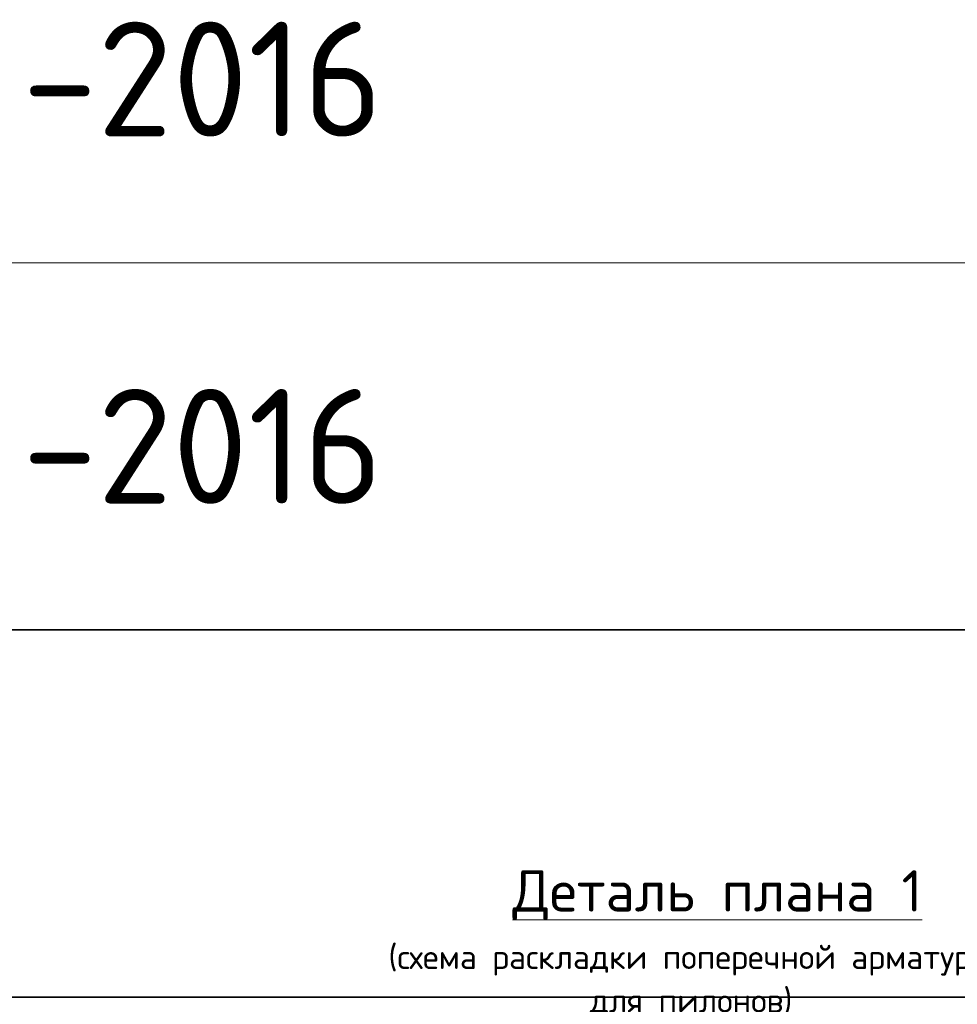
# Model space of a CAD drawing. Header units: metres. Extents: x -38 to 100, y -15 to 19.
# Tile 25 of 41: x 73.72 to 75.76, y 4.94 to 7.08. Entities that reach past the tile are written whole.
import ezdxf

# ---------------------------------------------------------------- set-up
doc = ezdxf.new("R2010")
doc.units = ezdxf.units.M
doc.layers.add('XR$4$Текст_ общее_1', color=7, linetype='Continuous', lineweight=13)
doc.styles.add('ISOCPEUR', font='txt')

msp = doc.modelspace()

# ---------------------------------------------------------------- linework, layer by layer
at = {"color": 7, "linetype": 'Continuous', "lineweight": 13, "transparency": 33554687}
for p, q in [((88.0842, 6.5519), (69.5842, 6.5519)), ((88.0842, 5.7519), (69.5842, 5.7519))]:
    msp.add_line(p, q, dxfattribs=at)
at = {"color": 7, "linetype": 'Continuous', "lineweight": 35, "transparency": 33554687}
for p, q in [((69.5842, 5.7519), (88.0842, 5.7519)), ((69.5842, 4.9519), (88.0842, 4.9519))]:
    msp.add_line(p, q, dxfattribs=at)

# ---------------------------------------------------------------- texts
at = {"color": 7, "linetype": 'Continuous', "lineweight": 35, "transparency": 33554687, "char_height": 0.25, "width": 2.743715, "attachment_point": 7, "style": 'ISOCPEUR'}
for insert in [(72.015, 6.8269), (72.015, 6.0269)]:
    msp.add_mtext('\\W0.96;ГОСТ 34028-2016', dxfattribs=dict(at, insert=insert))
at = {"layer": 'XR$4$Текст_ общее_1', "color": 7, "linetype": 'Continuous', "lineweight": 13, "transparency": 33554687, "insert": (75.1817, 5.2286), "char_height": 0.09, "width": 2.301075, "attachment_point": 2, "line_spacing_factor": 1.084337}
msp.add_mtext('\\A1;{\\L\\fISOCPEUR|i0|b0;\\H0.090000;\\W1.000000;\\C7;  Деталь плана 1\\l}\\P{\\fISOCPEUR|i0|b0;\\H0.052500;\\W1.000000;\\C7;(схема раскладки поперечной арматуры}\\P{\\fISOCPEUR|i0|b0;\\H0.052500;\\W1.000000;\\C7;для пилонов)}\\P', dxfattribs=at)

doc.saveas('drawing.dxf')
